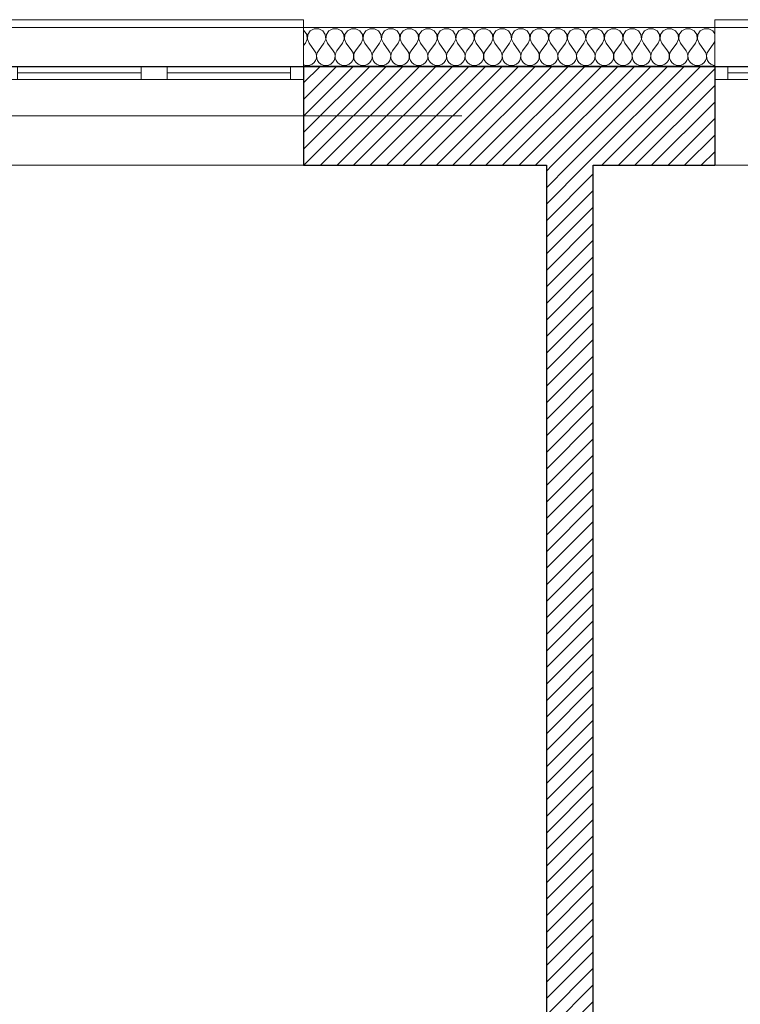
# Model space of a CAD drawing. Header units: millimetres. Extents: x -21056 to 421, y 9759 to 15589.
# Tile 31 of 120: x -6158 to -5881, y 10977 to 11355. Entities that reach past the tile are written whole.
import ezdxf

# ---------------------------------------------------------------- set-up
doc = ezdxf.new("R2010")
doc.units = ezdxf.units.MM
doc.header["$LTSCALE"] = 25
doc.header["$MEASUREMENT"] = 0
doc.linetypes.add('Kropki i Kreski', pattern=[670.277762, 352.777767, -176.388884, 0, -141.111112])
for name, color, linetype in [('Konstrukcja - Siatki mod', 7, 'Continuous'), ('KR_INW', 7, 'Continuous'), ('NAPIS_SODON', 7, 'Continuous')]:
    doc.layers.add(name, color=color, linetype=linetype)
for name, color, linetype, lineweight in [('Konstrukcja - Siatki mod_Nr_pióra__48', 1, 'Continuous', 15), ('KR_INW_Nr_pióra__101', 252, 'Continuous', 5), ('KR_INW_Nr_pióra__102', 3, 'Continuous', 5), ('KR_INW_Nr_pióra__27', 7, 'Continuous', 25), ('KR_INW_Nr_pióra__47', 7, 'Continuous', 15), ('NAPIS_SODON_Nr_pióra__1', 7, 'Continuous', 13), ('Okna ArchiCADa_Nr_pióra__1', 7, 'Continuous', 13)]:
    doc.layers.add(name, color=color, linetype=linetype, lineweight=lineweight)
pattern_1 = [(45, (0, 0), (-31.819804, 31.819804), [])]

# ---------------------------------------------------------------- blocks, each defined once
blk = doc.blocks.new('Strop_1', base_point=(179225, 121523.3))
at = {"layer": 'NAPIS_SODON_Nr_pióra__1', "linetype": 'Continuous', "flags": 128}
blk.add_lwpolyline([(179225, 121523.3), (179225.9, 107003.8), (250898.3, 107008.3), (250897.4, 121527.8)], close=True, dxfattribs=at)
blk = doc.blocks.new('*X163')
at = {"layer": 'KR_INW_Nr_pióra__102', "linetype": 'Continuous'}
for p, q in [((187202.6, 121662.7), (187200.4, 121663.9)), ((187212.2, 121648.2), (187202.6, 121662.7)), ((187226, 121662.7), (187216.3, 121648.2)), ((187241.3, 121670.9), (187226, 121662.7)), ((187258.7, 121670.9), (187241.3, 121670.9)), ((187274, 121662.7), (187258.7, 121670.9)), ((187283.7, 121648.2), (187274, 121662.7)), ((187297.4, 121662.7), (187287.8, 121648.2)), ((187312.7, 121670.9), (187297.4, 121662.7)), ((187330.1, 121670.9), (187312.7, 121670.9)), ((187345.5, 121662.7), (187330.1, 121670.9)), ((187355.1, 121648.2), (187345.5, 121662.7)), ((187368.8, 121662.7), (187359.2, 121648.2)), ((187384.2, 121670.9), (187368.8, 121662.7)), ((187401.6, 121670.9), (187384.2, 121670.9)), ((187416.9, 121662.7), (187401.6, 121670.9)), ((187426.5, 121648.2), (187416.9, 121662.7)), ((187440.3, 121662.7), (187430.6, 121648.2)), ((187455.6, 121670.9), (187440.3, 121662.7)), ((187473, 121670.9), (187455.6, 121670.9)), ((187488.3, 121662.7), (187473, 121670.9)), ((187497.9, 121648.2), (187488.3, 121662.7)), ((187511.7, 121662.7), (187502.1, 121648.2)), ((187527, 121670.9), (187511.7, 121662.7)), ((187544.4, 121670.9), (187527, 121670.9)), ((187559.7, 121662.7), (187544.4, 121670.9)), ((187569.4, 121648.2), (187559.7, 121662.7)), ((187583.1, 121662.7), (187573.5, 121648.2)), ((187598.4, 121670.9), (187583.1, 121662.7)), ((187615.8, 121670.9), (187598.4, 121670.9)), ((187631.2, 121662.7), (187615.8, 121670.9)), ((187640.8, 121648.2), (187631.2, 121662.7)), ((187654.5, 121662.7), (187644.9, 121648.2)), ((187669.9, 121670.9), (187654.5, 121662.7)), ((187687.3, 121670.9), (187669.9, 121670.9)), ((187702.6, 121662.7), (187687.3, 121670.9)), ((187712.2, 121648.2), (187702.6, 121662.7)), ((187726, 121662.7), (187716.3, 121648.2)), ((187741.3, 121670.9), (187726, 121662.7)), ((187758.7, 121670.9), (187741.3, 121670.9)), ((187774, 121662.7), (187758.7, 121670.9)), ((187783.7, 121648.2), (187774, 121662.7)), ((187797.4, 121662.7), (187787.8, 121648.2)), ((187812.7, 121670.9), (187797.4, 121662.7)), ((187830.1, 121670.9), (187812.7, 121670.9)), ((187845.5, 121662.7), (187830.1, 121670.9)), ((187855.1, 121648.2), (187845.5, 121662.7)), ((187868.8, 121662.7), (187859.2, 121648.2)), ((187884.2, 121670.9), (187868.8, 121662.7)), ((187901.6, 121670.9), (187884.2, 121670.9)), ((187916.9, 121662.7), (187901.6, 121670.9)), ((187926.5, 121648.2), (187916.9, 121662.7)), ((187940.3, 121662.7), (187930.6, 121648.2)), ((187955.6, 121670.9), (187940.3, 121662.7)), ((187973, 121670.9), (187955.6, 121670.9)), ((187988.3, 121662.7), (187973, 121670.9)), ((187997.9, 121648.2), (187988.3, 121662.7)), ((188011.7, 121662.7), (188002.1, 121648.2)), ((188027, 121670.9), (188011.7, 121662.7)), ((188044.4, 121670.9), (188027, 121670.9)), ((188059.7, 121662.7), (188044.4, 121670.9)), ((188069.4, 121648.2), (188059.7, 121662.7)), ((188083.1, 121662.7), (188073.5, 121648.2)), ((188098.4, 121670.9), (188083.1, 121662.7)), ((188115.8, 121670.9), (188098.4, 121670.9)), ((188131.2, 121662.7), (188115.8, 121670.9)), ((188140.8, 121648.2), (188131.2, 121662.7)), ((188154.5, 121662.7), (188144.9, 121648.2)), ((188169.9, 121670.9), (188154.5, 121662.7)), ((188187.3, 121670.9), (188169.9, 121670.9)), ((188202.6, 121662.7), (188187.3, 121670.9)), ((188212.2, 121648.2), (188202.6, 121662.7)), ((188226, 121662.7), (188216.3, 121648.2)), ((188241.3, 121670.9), (188226, 121662.7)), ((188258.7, 121670.9), (188241.3, 121670.9)), ((188274, 121662.7), (188258.7, 121670.9)), ((188283.7, 121648.2), (188274, 121662.7)), ((188297.4, 121662.7), (188287.8, 121648.2)), ((188312.7, 121670.9), (188297.4, 121662.7)), ((188330.1, 121670.9), (188312.7, 121670.9)), ((188345.5, 121662.7), (188330.1, 121670.9)), ((188355.1, 121648.2), (188345.5, 121662.7)), ((188368.8, 121662.7), (188359.2, 121648.2)), ((188384.2, 121670.9), (188368.8, 121662.7)), ((188401.6, 121670.9), (188384.2, 121670.9)), ((188416.9, 121662.7), (188401.6, 121670.9)), ((188426.5, 121648.2), (188416.9, 121662.7)), ((188440.3, 121662.7), (188430.6, 121648.2)), ((188455.6, 121670.9), (188440.3, 121662.7)), ((188473, 121670.9), (188455.6, 121670.9)), ((188488.3, 121662.7), (188473, 121670.9)), ((188497.9, 121648.2), (188488.3, 121662.7)), ((188511.7, 121662.7), (188502.1, 121648.2)), ((188527, 121670.9), (188511.7, 121662.7)), ((188544.4, 121670.9), (188527, 121670.9)), ((188559.7, 121662.7), (188544.4, 121670.9)), ((188569.4, 121648.2), (188559.7, 121662.7)), ((188583.1, 121662.7), (188573.5, 121648.2)), ((188598.4, 121670.9), (188583.1, 121662.7)), ((188615.8, 121670.9), (188598.4, 121670.9)), ((188631.2, 121662.7), (188615.8, 121670.9)), ((188640.8, 121648.2), (188631.2, 121662.7)), ((188654.5, 121662.7), (188644.9, 121648.2)), ((188669.9, 121670.9), (188654.5, 121662.7)), ((188687.3, 121670.9), (188669.9, 121670.9)), ((188702.6, 121662.7), (188687.3, 121670.9)), ((188712.2, 121648.2), (188702.6, 121662.7)), ((188726, 121662.7), (188716.3, 121648.2)), ((188741.3, 121670.9), (188726, 121662.7)), ((188758.7, 121670.9), (188741.3, 121670.9)), ((188774, 121662.7), (188758.7, 121670.9)), ((188781.4, 121651.6), (188774, 121662.7)), ((187207.1, 121614.9), (187213.9, 121630.9)), ((187213.9, 121630.9), (187212.2, 121648.2)), ((187216.3, 121648.2), (187214.7, 121630.9)), ((187214.7, 121630.9), (187221.4, 121614.9)), ((187278.6, 121614.9), (187285.3, 121630.9)), ((187285.3, 121630.9), (187283.7, 121648.2)), ((187287.8, 121648.2), (187286.1, 121630.9)), ((187286.1, 121630.9), (187292.9, 121614.9)), ((187350, 121614.9), (187356.7, 121630.9)), ((187356.7, 121630.9), (187355.1, 121648.2)), ((187359.2, 121648.2), (187357.6, 121630.9)), ((187357.6, 121630.9), (187364.3, 121614.9)), ((187421.4, 121614.9), (187428.2, 121630.9)), ((187428.2, 121630.9), (187426.5, 121648.2)), ((187430.6, 121648.2), (187429, 121630.9)), ((187429, 121630.9), (187435.7, 121614.9)), ((187492.9, 121614.9), (187499.6, 121630.9)), ((187499.6, 121630.9), (187497.9, 121648.2)), ((187502.1, 121648.2), (187500.4, 121630.9)), ((187500.4, 121630.9), (187507.1, 121614.9)), ((187564.3, 121614.9), (187571, 121630.9)), ((187571, 121630.9), (187569.4, 121648.2)), ((187573.5, 121648.2), (187571.8, 121630.9)), ((187571.8, 121630.9), (187578.6, 121614.9)), ((187635.7, 121614.9), (187642.4, 121630.9)), ((187642.4, 121630.9), (187640.8, 121648.2)), ((187644.9, 121648.2), (187643.3, 121630.9)), ((187643.3, 121630.9), (187650, 121614.9)), ((187707.1, 121614.9), (187713.9, 121630.9)), ((187713.9, 121630.9), (187712.2, 121648.2)), ((187716.3, 121648.2), (187714.7, 121630.9)), ((187714.7, 121630.9), (187721.4, 121614.9)), ((187778.6, 121614.9), (187785.3, 121630.9)), ((187785.3, 121630.9), (187783.7, 121648.2)), ((187787.8, 121648.2), (187786.1, 121630.9)), ((187786.1, 121630.9), (187792.9, 121614.9)), ((187850, 121614.9), (187856.7, 121630.9)), ((187856.7, 121630.9), (187855.1, 121648.2)), ((187859.2, 121648.2), (187857.6, 121630.9)), ((187857.6, 121630.9), (187864.3, 121614.9)), ((187921.4, 121614.9), (187928.2, 121630.9)), ((187928.2, 121630.9), (187926.5, 121648.2)), ((187930.6, 121648.2), (187929, 121630.9)), ((187929, 121630.9), (187935.7, 121614.9)), ((187992.9, 121614.9), (187999.6, 121630.9)), ((187999.6, 121630.9), (187997.9, 121648.2)), ((188002.1, 121648.2), (188000.4, 121630.9)), ((188000.4, 121630.9), (188007.1, 121614.9)), ((188064.3, 121614.9), (188071, 121630.9)), ((188071, 121630.9), (188069.4, 121648.2)), ((188073.5, 121648.2), (188071.8, 121630.9)), ((188071.8, 121630.9), (188078.6, 121614.9)), ((188135.7, 121614.9), (188142.4, 121630.9)), ((188142.4, 121630.9), (188140.8, 121648.2)), ((188144.9, 121648.2), (188143.3, 121630.9)), ((188143.3, 121630.9), (188150, 121614.9)), ((188207.1, 121614.9), (188213.9, 121630.9)), ((188213.9, 121630.9), (188212.2, 121648.2)), ((188216.3, 121648.2), (188214.7, 121630.9)), ((188214.7, 121630.9), (188221.4, 121614.9)), ((188278.6, 121614.9), (188285.3, 121630.9)), ((188285.3, 121630.9), (188283.7, 121648.2)), ((188287.8, 121648.2), (188286.1, 121630.9)), ((188286.1, 121630.9), (188292.9, 121614.9)), ((188350, 121614.9), (188356.7, 121630.9)), ((188356.7, 121630.9), (188355.1, 121648.2)), ((188359.2, 121648.2), (188357.6, 121630.9)), ((188357.6, 121630.9), (188364.3, 121614.9)), ((188421.4, 121614.9), (188428.2, 121630.9)), ((188428.2, 121630.9), (188426.5, 121648.2)), ((188430.6, 121648.2), (188429, 121630.9)), ((188429, 121630.9), (188435.7, 121614.9)), ((188492.9, 121614.9), (188499.6, 121630.9)), ((188499.6, 121630.9), (188497.9, 121648.2)), ((188502.1, 121648.2), (188500.4, 121630.9)), ((188500.4, 121630.9), (188507.1, 121614.9)), ((188564.3, 121614.9), (188571, 121630.9)), ((188571, 121630.9), (188569.4, 121648.2)), ((188573.5, 121648.2), (188571.8, 121630.9)), ((188571.8, 121630.9), (188578.6, 121614.9)), ((188635.7, 121614.9), (188642.4, 121630.9)), ((188642.4, 121630.9), (188640.8, 121648.2)), ((188644.9, 121648.2), (188643.3, 121630.9)), ((188643.3, 121630.9), (188650, 121614.9)), ((188707.1, 121614.9), (188713.9, 121630.9)), ((188713.9, 121630.9), (188712.2, 121648.2)), ((188716.3, 121648.2), (188714.7, 121630.9)), ((188714.7, 121630.9), (188721.4, 121614.9)), ((188778.6, 121614.9), (188781.4, 121621.6)), ((187207.1, 121614.9), (187200.4, 121605.9)), ((187221.4, 121614.9), (187242.9, 121586.3)), ((187247.6, 121577.7), (187242.9, 121586.3)), ((187257.1, 121586.3), (187252.4, 121577.7)), ((187278.6, 121614.9), (187257.1, 121586.3)), ((187292.9, 121614.9), (187314.3, 121586.3)), ((187319.1, 121577.7), (187314.3, 121586.3)), ((187328.6, 121586.3), (187323.8, 121577.7)), ((187350, 121614.9), (187328.6, 121586.3)), ((187364.3, 121614.9), (187385.7, 121586.3)), ((187390.5, 121577.7), (187385.7, 121586.3)), ((187400, 121586.3), (187395.2, 121577.7)), ((187421.4, 121614.9), (187400, 121586.3)), ((187435.7, 121614.9), (187457.1, 121586.3)), ((187461.9, 121577.7), (187457.1, 121586.3)), ((187471.4, 121586.3), (187466.7, 121577.7)), ((187492.9, 121614.9), (187471.4, 121586.3)), ((187507.1, 121614.9), (187528.6, 121586.3)), ((187533.3, 121577.7), (187528.6, 121586.3)), ((187542.9, 121586.3), (187538.1, 121577.7)), ((187564.3, 121614.9), (187542.9, 121586.3)), ((187578.6, 121614.9), (187600, 121586.3)), ((187604.8, 121577.7), (187600, 121586.3)), ((187614.3, 121586.3), (187609.5, 121577.7)), ((187635.7, 121614.9), (187614.3, 121586.3)), ((187650, 121614.9), (187671.4, 121586.3)), ((187676.2, 121577.7), (187671.4, 121586.3)), ((187685.7, 121586.3), (187680.9, 121577.7)), ((187707.1, 121614.9), (187685.7, 121586.3)), ((187721.4, 121614.9), (187742.9, 121586.3)), ((187747.6, 121577.7), (187742.9, 121586.3)), ((187757.1, 121586.3), (187752.4, 121577.7)), ((187778.6, 121614.9), (187757.1, 121586.3)), ((187792.9, 121614.9), (187814.3, 121586.3)), ((187819.1, 121577.7), (187814.3, 121586.3)), ((187828.6, 121586.3), (187823.8, 121577.7)), ((187850, 121614.9), (187828.6, 121586.3)), ((187864.3, 121614.9), (187885.7, 121586.3)), ((187890.5, 121577.7), (187885.7, 121586.3)), ((187900, 121586.3), (187895.2, 121577.7)), ((187921.4, 121614.9), (187900, 121586.3)), ((187935.7, 121614.9), (187957.1, 121586.3)), ((187961.9, 121577.7), (187957.1, 121586.3)), ((187971.4, 121586.3), (187966.7, 121577.7)), ((187992.9, 121614.9), (187971.4, 121586.3)), ((188007.1, 121614.9), (188028.6, 121586.3)), ((188033.3, 121577.7), (188028.6, 121586.3)), ((188042.9, 121586.3), (188038.1, 121577.7)), ((188064.3, 121614.9), (188042.9, 121586.3)), ((188078.6, 121614.9), (188100, 121586.3)), ((188104.8, 121577.7), (188100, 121586.3)), ((188114.3, 121586.3), (188109.5, 121577.7)), ((188135.7, 121614.9), (188114.3, 121586.3)), ((188150, 121614.9), (188171.4, 121586.3)), ((188176.2, 121577.7), (188171.4, 121586.3)), ((188185.7, 121586.3), (188180.9, 121577.7)), ((188207.1, 121614.9), (188185.7, 121586.3)), ((188221.4, 121614.9), (188242.9, 121586.3)), ((188247.6, 121577.7), (188242.9, 121586.3)), ((188257.1, 121586.3), (188252.4, 121577.7)), ((188278.6, 121614.9), (188257.1, 121586.3)), ((188292.9, 121614.9), (188314.3, 121586.3)), ((188319.1, 121577.7), (188314.3, 121586.3)), ((188328.6, 121586.3), (188323.8, 121577.7)), ((188350, 121614.9), (188328.6, 121586.3)), ((188364.3, 121614.9), (188385.7, 121586.3)), ((188390.5, 121577.7), (188385.7, 121586.3)), ((188400, 121586.3), (188395.2, 121577.7)), ((188421.4, 121614.9), (188400, 121586.3)), ((188435.7, 121614.9), (188457.1, 121586.3)), ((188461.9, 121577.7), (188457.1, 121586.3)), ((188471.4, 121586.3), (188466.7, 121577.7)), ((188492.9, 121614.9), (188471.4, 121586.3)), ((188507.1, 121614.9), (188528.6, 121586.3)), ((188533.3, 121577.7), (188528.6, 121586.3)), ((188542.9, 121586.3), (188538.1, 121577.7)), ((188564.3, 121614.9), (188542.9, 121586.3)), ((188578.6, 121614.9), (188600, 121586.3)), ((188604.8, 121577.7), (188600, 121586.3)), ((188614.3, 121586.3), (188609.5, 121577.7)), ((188635.7, 121614.9), (188614.3, 121586.3)), ((188650, 121614.9), (188671.4, 121586.3)), ((188676.2, 121577.7), (188671.4, 121586.3)), ((188685.7, 121586.3), (188680.9, 121577.7)), ((188707.1, 121614.9), (188685.7, 121586.3)), ((188721.4, 121614.9), (188742.9, 121586.3)), ((188747.6, 121577.7), (188742.9, 121586.3)), ((188757.1, 121586.3), (188752.4, 121577.7)), ((188778.6, 121614.9), (188757.1, 121586.3)), ((187240.6, 121540.8), (187246.2, 121548.9)), ((187246.2, 121548.9), (187249.4, 121558.2)), ((187249.9, 121568.1), (187247.6, 121577.7)), ((187249.4, 121558.2), (187249.9, 121568.1)), ((187252.4, 121577.7), (187250.1, 121568.1)), ((187250.1, 121568.1), (187250.6, 121558.2)), ((187250.6, 121558.2), (187253.8, 121548.9)), ((187253.8, 121548.9), (187259.4, 121540.8)), ((187312.1, 121540.8), (187317.7, 121548.9)), ((187317.7, 121548.9), (187320.8, 121558.2)), ((187321.3, 121568.1), (187319.1, 121577.7)), ((187320.8, 121558.2), (187321.3, 121568.1)), ((187323.8, 121577.7), (187321.6, 121568.1)), ((187321.6, 121568.1), (187322.1, 121558.2)), ((187322.1, 121558.2), (187325.2, 121548.9)), ((187325.2, 121548.9), (187330.8, 121540.8)), ((187383.5, 121540.8), (187389.1, 121548.9)), ((187389.1, 121548.9), (187392.2, 121558.2)), ((187392.7, 121568.1), (187390.5, 121577.7)), ((187392.2, 121558.2), (187392.7, 121568.1)), ((187395.2, 121577.7), (187393, 121568.1)), ((187393, 121568.1), (187393.5, 121558.2)), ((187393.5, 121558.2), (187396.6, 121548.9)), ((187396.6, 121548.9), (187402.2, 121540.8)), ((187454.9, 121540.8), (187460.5, 121548.9)), ((187460.5, 121548.9), (187463.7, 121558.2)), ((187464.1, 121568.1), (187461.9, 121577.7)), ((187463.7, 121558.2), (187464.1, 121568.1)), ((187466.7, 121577.7), (187464.4, 121568.1)), ((187464.4, 121568.1), (187464.9, 121558.2)), ((187464.9, 121558.2), (187468.1, 121548.9)), ((187468.1, 121548.9), (187473.6, 121540.8)), ((187526.4, 121540.8), (187531.9, 121548.9)), ((187531.9, 121548.9), (187535.1, 121558.2)), ((187535.6, 121568.1), (187533.3, 121577.7)), ((187535.1, 121558.2), (187535.6, 121568.1)), ((187538.1, 121577.7), (187535.9, 121568.1)), ((187535.9, 121568.1), (187536.3, 121558.2)), ((187536.3, 121558.2), (187539.5, 121548.9)), ((187539.5, 121548.9), (187545.1, 121540.8)), ((187597.8, 121540.8), (187603.4, 121548.9)), ((187603.4, 121548.9), (187606.5, 121558.2)), ((187607, 121568.1), (187604.8, 121577.7)), ((187606.5, 121558.2), (187607, 121568.1)), ((187609.5, 121577.7), (187607.3, 121568.1)), ((187607.3, 121568.1), (187607.8, 121558.2)), ((187607.8, 121558.2), (187610.9, 121548.9)), ((187610.9, 121548.9), (187616.5, 121540.8)), ((187669.2, 121540.8), (187674.8, 121548.9)), ((187674.8, 121548.9), (187677.9, 121558.2)), ((187678.4, 121568.1), (187676.2, 121577.7)), ((187677.9, 121558.2), (187678.4, 121568.1)), ((187680.9, 121577.7), (187678.7, 121568.1)), ((187678.7, 121568.1), (187679.2, 121558.2)), ((187679.2, 121558.2), (187682.3, 121548.9)), ((187682.3, 121548.9), (187687.9, 121540.8)), ((187740.6, 121540.8), (187746.2, 121548.9)), ((187746.2, 121548.9), (187749.4, 121558.2)), ((187749.9, 121568.1), (187747.6, 121577.7)), ((187749.4, 121558.2), (187749.9, 121568.1)), ((187752.4, 121577.7), (187750.1, 121568.1)), ((187750.1, 121568.1), (187750.6, 121558.2)), ((187750.6, 121558.2), (187753.8, 121548.9)), ((187753.8, 121548.9), (187759.4, 121540.8)), ((187812.1, 121540.8), (187817.7, 121548.9)), ((187817.7, 121548.9), (187820.8, 121558.2)), ((187821.3, 121568.1), (187819.1, 121577.7)), ((187820.8, 121558.2), (187821.3, 121568.1)), ((187823.8, 121577.7), (187821.6, 121568.1)), ((187821.6, 121568.1), (187822.1, 121558.2)), ((187822.1, 121558.2), (187825.2, 121548.9)), ((187825.2, 121548.9), (187830.8, 121540.8)), ((187883.5, 121540.8), (187889.1, 121548.9)), ((187889.1, 121548.9), (187892.2, 121558.2)), ((187892.7, 121568.1), (187890.5, 121577.7)), ((187892.2, 121558.2), (187892.7, 121568.1)), ((187895.2, 121577.7), (187893, 121568.1)), ((187893, 121568.1), (187893.5, 121558.2)), ((187893.5, 121558.2), (187896.6, 121548.9)), ((187896.6, 121548.9), (187902.2, 121540.8)), ((187954.9, 121540.8), (187960.5, 121548.9)), ((187960.5, 121548.9), (187963.7, 121558.2)), ((187964.1, 121568.1), (187961.9, 121577.7)), ((187963.7, 121558.2), (187964.1, 121568.1)), ((187966.7, 121577.7), (187964.4, 121568.1)), ((187964.4, 121568.1), (187964.9, 121558.2)), ((187964.9, 121558.2), (187968.1, 121548.9)), ((187968.1, 121548.9), (187973.6, 121540.8)), ((188026.4, 121540.8), (188031.9, 121548.9)), ((188031.9, 121548.9), (188035.1, 121558.2)), ((188035.6, 121568.1), (188033.3, 121577.7)), ((188035.1, 121558.2), (188035.6, 121568.1)), ((188038.1, 121577.7), (188035.9, 121568.1)), ((188035.9, 121568.1), (188036.3, 121558.2)), ((188036.3, 121558.2), (188039.5, 121548.9)), ((188039.5, 121548.9), (188045.1, 121540.8)), ((188097.8, 121540.8), (188103.4, 121548.9)), ((188103.4, 121548.9), (188106.5, 121558.2)), ((188107, 121568.1), (188104.8, 121577.7)), ((188106.5, 121558.2), (188107, 121568.1)), ((188109.5, 121577.7), (188107.3, 121568.1)), ((188107.3, 121568.1), (188107.8, 121558.2)), ((188107.8, 121558.2), (188110.9, 121548.9)), ((188110.9, 121548.9), (188116.5, 121540.8)), ((188169.2, 121540.8), (188174.8, 121548.9)), ((188174.8, 121548.9), (188177.9, 121558.2)), ((188178.4, 121568.1), (188176.2, 121577.7)), ((188177.9, 121558.2), (188178.4, 121568.1)), ((188180.9, 121577.7), (188178.7, 121568.1)), ((188178.7, 121568.1), (188179.2, 121558.2)), ((188179.2, 121558.2), (188182.3, 121548.9)), ((188182.3, 121548.9), (188187.9, 121540.8)), ((188240.6, 121540.8), (188246.2, 121548.9)), ((188246.2, 121548.9), (188249.4, 121558.2)), ((188249.9, 121568.1), (188247.6, 121577.7)), ((188249.4, 121558.2), (188249.9, 121568.1)), ((188252.4, 121577.7), (188250.1, 121568.1)), ((188250.1, 121568.1), (188250.6, 121558.2)), ((188250.6, 121558.2), (188253.8, 121548.9)), ((188253.8, 121548.9), (188259.4, 121540.8)), ((188312.1, 121540.8), (188317.7, 121548.9)), ((188317.7, 121548.9), (188320.8, 121558.2)), ((188321.3, 121568.1), (188319.1, 121577.7)), ((188320.8, 121558.2), (188321.3, 121568.1)), ((188323.8, 121577.7), (188321.6, 121568.1)), ((188321.6, 121568.1), (188322.1, 121558.2)), ((188322.1, 121558.2), (188325.2, 121548.9)), ((188325.2, 121548.9), (188330.8, 121540.8)), ((188383.5, 121540.8), (188389.1, 121548.9)), ((188389.1, 121548.9), (188392.2, 121558.2)), ((188392.7, 121568.1), (188390.5, 121577.7)), ((188392.2, 121558.2), (188392.7, 121568.1)), ((188395.2, 121577.7), (188393, 121568.1)), ((188393, 121568.1), (188393.5, 121558.2)), ((188393.5, 121558.2), (188396.6, 121548.9)), ((188396.6, 121548.9), (188402.2, 121540.8)), ((188454.9, 121540.8), (188460.5, 121548.9)), ((188460.5, 121548.9), (188463.7, 121558.2)), ((188464.1, 121568.1), (188461.9, 121577.7)), ((188463.7, 121558.2), (188464.1, 121568.1)), ((188466.7, 121577.7), (188464.4, 121568.1)), ((188464.4, 121568.1), (188464.9, 121558.2)), ((188464.9, 121558.2), (188468.1, 121548.9)), ((188468.1, 121548.9), (188473.6, 121540.8)), ((188526.4, 121540.8), (188531.9, 121548.9)), ((188531.9, 121548.9), (188535.1, 121558.2)), ((188535.6, 121568.1), (188533.3, 121577.7)), ((188535.1, 121558.2), (188535.6, 121568.1)), ((188538.1, 121577.7), (188535.9, 121568.1)), ((188535.9, 121568.1), (188536.3, 121558.2)), ((188536.3, 121558.2), (188539.5, 121548.9)), ((188539.5, 121548.9), (188545.1, 121540.8)), ((188597.8, 121540.8), (188603.4, 121548.9)), ((188603.4, 121548.9), (188606.5, 121558.2)), ((188607, 121568.1), (188604.8, 121577.7)), ((188606.5, 121558.2), (188607, 121568.1)), ((188609.5, 121577.7), (188607.3, 121568.1)), ((188607.3, 121568.1), (188607.8, 121558.2)), ((188607.8, 121558.2), (188610.9, 121548.9)), ((188610.9, 121548.9), (188616.5, 121540.8)), ((188669.2, 121540.8), (188674.8, 121548.9)), ((188674.8, 121548.9), (188677.9, 121558.2)), ((188678.4, 121568.1), (188676.2, 121577.7)), ((188677.9, 121558.2), (188678.4, 121568.1)), ((188680.9, 121577.7), (188678.7, 121568.1)), ((188678.7, 121568.1), (188679.2, 121558.2)), ((188679.2, 121558.2), (188682.3, 121548.9)), ((188682.3, 121548.9), (188687.9, 121540.8)), ((188740.6, 121540.8), (188746.2, 121548.9)), ((188746.2, 121548.9), (188749.4, 121558.2)), ((188749.9, 121568.1), (188747.6, 121577.7)), ((188749.4, 121558.2), (188749.9, 121568.1)), ((188752.4, 121577.7), (188750.1, 121568.1)), ((188750.1, 121568.1), (188750.6, 121558.2)), ((188750.6, 121558.2), (188753.8, 121548.9)), ((188753.8, 121548.9), (188759.4, 121540.8)), ((187200.4, 121532.4), (187204.5, 121530.5)), ((187204.5, 121530.5), (187214.3, 121529.2)), ((187214.3, 121529.2), (187224, 121530.5)), ((187224, 121530.5), (187233.1, 121534.5)), ((187233.1, 121534.5), (187240.6, 121540.8)), ((187259.4, 121540.8), (187266.9, 121534.5)), ((187266.9, 121534.5), (187276, 121530.5)), ((187276, 121530.5), (187285.7, 121529.2)), ((187285.7, 121529.2), (187295.5, 121530.5)), ((187295.5, 121530.5), (187304.5, 121534.5)), ((187304.5, 121534.5), (187312.1, 121540.8)), ((187330.8, 121540.8), (187338.4, 121534.5)), ((187338.4, 121534.5), (187347.4, 121530.5)), ((187347.4, 121530.5), (187357.1, 121529.2)), ((187357.1, 121529.2), (187366.9, 121530.5)), ((187366.9, 121530.5), (187375.9, 121534.5)), ((187375.9, 121534.5), (187383.5, 121540.8)), ((187402.2, 121540.8), (187409.8, 121534.5)), ((187409.8, 121534.5), (187418.8, 121530.5)), ((187418.8, 121530.5), (187428.6, 121529.2)), ((187428.6, 121529.2), (187438.3, 121530.5)), ((187438.3, 121530.5), (187447.3, 121534.5)), ((187447.3, 121534.5), (187454.9, 121540.8)), ((187473.6, 121540.8), (187481.2, 121534.5)), ((187481.2, 121534.5), (187490.2, 121530.5)), ((187490.2, 121530.5), (187500, 121529.2)), ((187500, 121529.2), (187509.8, 121530.5)), ((187509.8, 121530.5), (187518.8, 121534.5)), ((187518.8, 121534.5), (187526.4, 121540.8)), ((187545.1, 121540.8), (187552.7, 121534.5)), ((187552.7, 121534.5), (187561.7, 121530.5)), ((187561.7, 121530.5), (187571.4, 121529.2)), ((187571.4, 121529.2), (187581.2, 121530.5)), ((187581.2, 121530.5), (187590.2, 121534.5)), ((187590.2, 121534.5), (187597.8, 121540.8)), ((187616.5, 121540.8), (187624.1, 121534.5)), ((187624.1, 121534.5), (187633.1, 121530.5)), ((187633.1, 121530.5), (187642.9, 121529.2)), ((187642.9, 121529.2), (187652.6, 121530.5)), ((187652.6, 121530.5), (187661.6, 121534.5)), ((187661.6, 121534.5), (187669.2, 121540.8)), ((187687.9, 121540.8), (187695.5, 121534.5)), ((187695.5, 121534.5), (187704.5, 121530.5)), ((187704.5, 121530.5), (187714.3, 121529.2)), ((187714.3, 121529.2), (187724, 121530.5)), ((187724, 121530.5), (187733.1, 121534.5)), ((187733.1, 121534.5), (187740.6, 121540.8)), ((187759.4, 121540.8), (187766.9, 121534.5)), ((187766.9, 121534.5), (187776, 121530.5)), ((187776, 121530.5), (187785.7, 121529.2)), ((187785.7, 121529.2), (187795.5, 121530.5)), ((187795.5, 121530.5), (187804.5, 121534.5)), ((187804.5, 121534.5), (187812.1, 121540.8)), ((187830.8, 121540.8), (187838.4, 121534.5)), ((187838.4, 121534.5), (187847.4, 121530.5)), ((187847.4, 121530.5), (187857.1, 121529.2)), ((187857.1, 121529.2), (187866.9, 121530.5)), ((187866.9, 121530.5), (187875.9, 121534.5)), ((187875.9, 121534.5), (187883.5, 121540.8)), ((187902.2, 121540.8), (187909.8, 121534.5)), ((187909.8, 121534.5), (187918.8, 121530.5)), ((187918.8, 121530.5), (187928.6, 121529.2)), ((187928.6, 121529.2), (187938.3, 121530.5)), ((187938.3, 121530.5), (187947.3, 121534.5)), ((187947.3, 121534.5), (187954.9, 121540.8)), ((187973.6, 121540.8), (187981.2, 121534.5)), ((187981.2, 121534.5), (187990.2, 121530.5)), ((187990.2, 121530.5), (188000, 121529.2)), ((188000, 121529.2), (188009.8, 121530.5)), ((188009.8, 121530.5), (188018.8, 121534.5)), ((188018.8, 121534.5), (188026.4, 121540.8)), ((188045.1, 121540.8), (188052.7, 121534.5)), ((188052.7, 121534.5), (188061.7, 121530.5)), ((188061.7, 121530.5), (188071.4, 121529.2)), ((188071.4, 121529.2), (188081.2, 121530.5)), ((188081.2, 121530.5), (188090.2, 121534.5)), ((188090.2, 121534.5), (188097.8, 121540.8)), ((188116.5, 121540.8), (188124.1, 121534.5)), ((188124.1, 121534.5), (188133.1, 121530.5)), ((188133.1, 121530.5), (188142.9, 121529.2)), ((188142.9, 121529.2), (188152.6, 121530.5)), ((188152.6, 121530.5), (188161.6, 121534.5)), ((188161.6, 121534.5), (188169.2, 121540.8)), ((188187.9, 121540.8), (188195.5, 121534.5)), ((188195.5, 121534.5), (188204.5, 121530.5)), ((188204.5, 121530.5), (188214.3, 121529.2)), ((188214.3, 121529.2), (188224, 121530.5)), ((188224, 121530.5), (188233.1, 121534.5)), ((188233.1, 121534.5), (188240.6, 121540.8)), ((188259.4, 121540.8), (188266.9, 121534.5)), ((188266.9, 121534.5), (188276, 121530.5)), ((188276, 121530.5), (188285.7, 121529.2)), ((188285.7, 121529.2), (188295.5, 121530.5)), ((188295.5, 121530.5), (188304.5, 121534.5)), ((188304.5, 121534.5), (188312.1, 121540.8)), ((188330.8, 121540.8), (188338.4, 121534.5)), ((188338.4, 121534.5), (188347.4, 121530.5)), ((188347.4, 121530.5), (188357.1, 121529.2)), ((188357.1, 121529.2), (188366.9, 121530.5)), ((188366.9, 121530.5), (188375.9, 121534.5)), ((188375.9, 121534.5), (188383.5, 121540.8)), ((188402.2, 121540.8), (188409.8, 121534.5)), ((188409.8, 121534.5), (188418.8, 121530.5)), ((188418.8, 121530.5), (188428.6, 121529.2)), ((188428.6, 121529.2), (188438.3, 121530.5)), ((188438.3, 121530.5), (188447.3, 121534.5)), ((188447.3, 121534.5), (188454.9, 121540.8)), ((188473.6, 121540.8), (188481.2, 121534.5)), ((188481.2, 121534.5), (188490.2, 121530.5)), ((188490.2, 121530.5), (188500, 121529.2)), ((188500, 121529.2), (188509.8, 121530.5)), ((188509.8, 121530.5), (188518.8, 121534.5)), ((188518.8, 121534.5), (188526.4, 121540.8)), ((188545.1, 121540.8), (188552.7, 121534.5)), ((188552.7, 121534.5), (188561.7, 121530.5)), ((188561.7, 121530.5), (188571.4, 121529.2)), ((188571.4, 121529.2), (188581.2, 121530.5)), ((188581.2, 121530.5), (188590.2, 121534.5)), ((188590.2, 121534.5), (188597.8, 121540.8)), ((188616.5, 121540.8), (188624.1, 121534.5)), ((188624.1, 121534.5), (188633.1, 121530.5)), ((188633.1, 121530.5), (188642.9, 121529.2)), ((188642.9, 121529.2), (188652.6, 121530.5)), ((188652.6, 121530.5), (188661.6, 121534.5)), ((188661.6, 121534.5), (188669.2, 121540.8)), ((188687.9, 121540.8), (188695.5, 121534.5)), ((188695.5, 121534.5), (188704.5, 121530.5)), ((188704.5, 121530.5), (188714.3, 121529.2)), ((188714.3, 121529.2), (188724, 121530.5)), ((188724, 121530.5), (188733.1, 121534.5)), ((188733.1, 121534.5), (188740.6, 121540.8)), ((188759.4, 121540.8), (188766.9, 121534.5)), ((188766.9, 121534.5), (188776, 121530.5)), ((188776, 121530.5), (188781.4, 121529.8))]:
    blk.add_line(p, q, dxfattribs=at)
blk = doc.blocks.new('Okno podwójne 19')
at = {"layer": 'Okna ArchiCADa_Nr_pióra__1', "linetype": 'Continuous'}
for p, q in [((-575, 330), (575, 330)), ((-575, 0), (-525, 0)), ((-575, -50), (-575, 0)), ((-525, 0), (-525, -50)), ((-525, 0), (-50, 0)), ((-50, -50), (-50, 0)), ((-50, 0), (0, 0)), ((0, 0), (50, 0)), ((50, 0), (50, -50)), ((50, 0), (525, 0)), ((525, -50), (525, 0)), ((525, 0), (575, 0)), ((575, -50), (575, 0)), ((-525, -25), (-50, -25)), ((50, -25), (525, -25)), ((-525, -50), (-575, -50)), ((-50, -50), (-525, -50)), ((0, -50), (-50, -50)), ((50, -50), (0, -50)), ((525, -50), (50, -50)), ((575, -50), (525, -50)), ((-575, -200), (575, -200)), ((-575, -200), (-575, -230)), ((575, -230), (575, -200)), ((-575, -230), (575, -230))]:
    blk.add_line(p, q, dxfattribs=at)
blk = doc.blocks.new('Ściana_1', base_point=(179075.1, 121675.6))
at = {"layer": 'KR_INW_Nr_pióra__101', "linetype": 'Continuous'}
h = blk.add_hatch(dxfattribs=at)
h.set_pattern_fill('Cegła_licówka', color=256, style=0, pattern_type=2)
h.set_pattern_definition(pattern_1)
h.paths.add_polyline_path([(187200.4, 121145.6), (188781.4, 121145.6), (188781.4, 121475.6), (188781.4, 121525.6), (187200.4, 121525.6), (187200.4, 121475.6)])
at = {"layer": 'KR_INW_Nr_pióra__27', "linetype": 'Continuous'}
for p, q in [((188781.4, 121525.6), (187200.4, 121525.6)), ((187200.4, 121525.6), (187200.4, 121475.6)), ((188781.4, 121525.6), (188781.4, 121475.6)), ((187200.4, 121475.6), (187200.4, 121145.6)), ((188781.4, 121475.6), (188781.4, 121145.6))]:
    blk.add_line(p, q, dxfattribs=at)
at = {"layer": 'KR_INW_Nr_pióra__27', "linetype": 'Continuous', "flags": 128}
for points in [[(187200.4, 121145.6), (188134, 121145.6)], [(188314, 121145.6), (188781.4, 121145.6)]]:
    blk.add_lwpolyline(points, dxfattribs=at)
at = {"layer": 'KR_INW_Nr_pióra__47', "linetype": 'Continuous'}
for p, q in [((187200.4, 121675.6), (187200.4, 121525.6)), ((188781.4, 121675.6), (188781.4, 121525.6))]:
    blk.add_line(p, q, dxfattribs=at)
at = {"layer": 'KR_INW_Nr_pióra__47', "linetype": 'Continuous', "flags": 128}
blk.add_lwpolyline([(188781.4, 121675.6), (187200.4, 121675.6)], dxfattribs=at)
at = {"layer": 'KR_INW'}
blk.add_blockref('*X163', (0, 0), dxfattribs=at)
at = {"layer": 'Okna ArchiCADa_Nr_pióra__1', "linetype": 'Continuous', "xscale": -1, "zscale": 1000, "rotation": 180}
for p in [(186625.4, 121475.6), (189356.4, 121475.6)]:
    blk.add_blockref('Okno podwójne 19', p, dxfattribs=at)
blk = doc.blocks.new('Ściana_106', base_point=(188134, 115154.1))
at = {"layer": 'KR_INW_Nr_pióra__101', "linetype": 'Continuous'}
h = blk.add_hatch(dxfattribs=at)
h.set_pattern_fill('Cegła_licówka', color=256, style=0, pattern_type=2)
h.set_pattern_definition(pattern_1)
h.paths.add_polyline_path([(188314, 115599.1), (188314, 121145.6), (188134, 121145.6), (188134, 115599.1)])
at = {"layer": 'KR_INW_Nr_pióra__27', "linetype": 'Continuous', "flags": 128}
for points in [[(188134, 121145.6), (188134, 117102.8)], [(188314, 115599.1), (188314, 121145.6)]]:
    blk.add_lwpolyline(points, dxfattribs=at)
blk = doc.blocks.new('Standardowy znacznik siatki_8')
at = {"layer": 'Konstrukcja - Siatki mod_Nr_pióra__48', "linetype": 'Kropki i Kreski'}
blk.add_line((1000, 0), (72912, 0), dxfattribs=at)

msp = doc.modelspace()

# ---------------------------------------------------------------- block references
at = {"layer": 'Konstrukcja - Siatki mod', "color": 8, "linetype": 'Continuous', "lineweight": 13, "xscale": 0.1, "yscale": 0.1, "zscale": 100}
msp.add_blockref('Standardowy znacznik siatki_8', (-6969.92, 11318.49), dxfattribs=at)
at = {"layer": 'KR_INW', "xscale": 0.1, "yscale": 0.1, "zscale": 0.1}
for name, p in [('Ściana_1', (-6861.34, 11352.49)), ('Ściana_106', (-5955.45, 10700.34))]:
    msp.add_blockref(name, p, dxfattribs=at)
at = {"layer": 'NAPIS_SODON', "linetype": 'Continuous', "xscale": 0.1, "yscale": 0.1, "zscale": 0.1}
msp.add_blockref('Strop_1', (-6846.35, 11337.26), dxfattribs=at)

doc.saveas('drawing.dxf')
